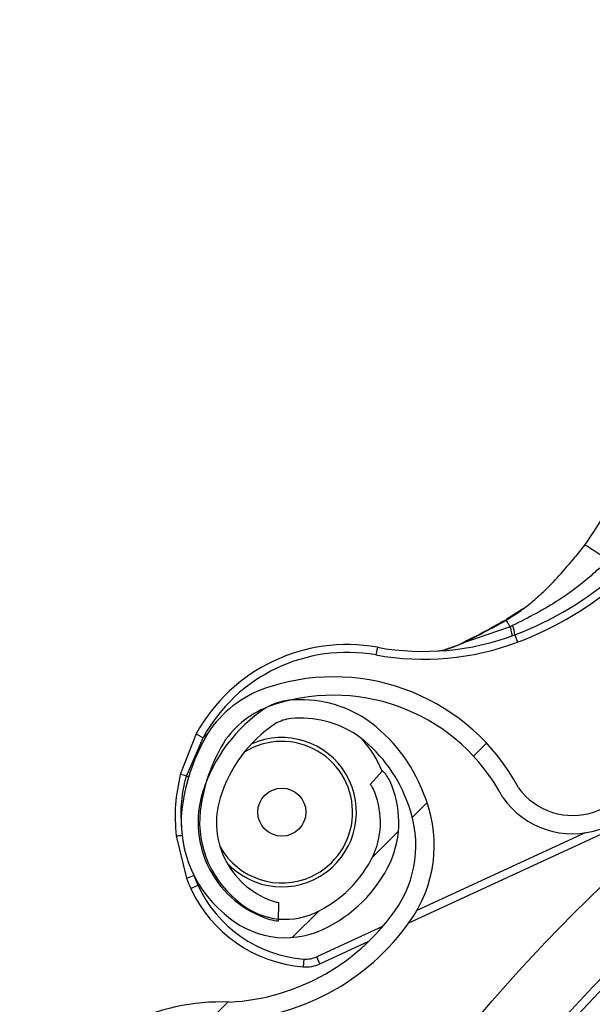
# Model space of a CAD drawing. Header units: inches. Extents: x 170 to 284, y 215 to 248.
# Tile 163 of 202: x 186.2253 to 186.3005, y 224.7878 to 224.9172. Entities that reach past the tile are written whole.
import ezdxf

# ---------------------------------------------------------------- set-up
doc = ezdxf.new("R2010")
doc.units = ezdxf.units.IN
doc.header["$LTSCALE"] = 0.25
doc.header["$MEASUREMENT"] = 0
doc.layers.add('ANNOTATIONS', color=1, linetype='Continuous')
doc.layers.add('RH BENCH MOUNT', color=7, linetype='Continuous')
doc.styles.add('ARIAL', font='arial.ttf', dxfattribs={"height": 0.09375})
doc.dimstyles.new('STANDARD$0', dxfattribs={"dimtxt": 0.09375, "dimasz": 0.09375, "dimexe": 0.03125, "dimexo": 0.046875, "dimgap": 0.09, "dimtad": 0, "dimtih": 1, "dimtoh": 1, "dimdec": 4, "dimzin": 0, "dimdsep": 46, "dimtxsty": 'ARIAL', "dimcen": 0.09, "dimadec": 0, "dimazin": 0, "dimtfac": 1, "dimtdec": 4, "dimtofl": 0, "dimtmove": 0, "dimatfit": 1, "dimfxl": 1, "dimtolj": 1, "dimtzin": 0, "dimarcsym": 0})
pattern_1 = [(45, (176.0930244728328, 218.320867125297), (-0.03026527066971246, 0.03026527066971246), [])]

# ---------------------------------------------------------------- blocks, each defined once
blk = doc.blocks.new('*D33')
at = {"layer": 'ANNOTATIONS', "color": 0, "lineweight": -2, "transparency": 16777216}
for p, q in [((185.2961756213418, 225.2059318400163), (185.2961756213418, 225.2996818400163)), ((185.9259028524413, 225.1121818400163), (185.2649256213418, 225.1121818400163)), ((186.4571933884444, 225.0595125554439), (185.2649256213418, 225.0595125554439)), ((185.2961756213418, 224.9657625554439), (185.2961756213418, 224.8720125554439)), ((185.2961756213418, 224.8720125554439), (185.2024256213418, 224.8720125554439))]:
    blk.add_line(p, q, dxfattribs=at)
at = {"layer": 'ANNOTATIONS', "color": 0, "transparency": 16777216}
for points in [[(185.2805506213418, 225.2059318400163), (185.3118006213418, 225.2059318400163), (185.2961756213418, 225.1121818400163)], [(185.2805506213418, 224.9657625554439), (185.3118006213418, 224.9657625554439), (185.2961756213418, 225.0595125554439)]]:
    blk.add_solid(points, dxfattribs=at)
at = {"layer": 'defpoints', "color": 0, "transparency": 16777216}
for p in [(185.9727778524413, 225.1121818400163), (185.2961756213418, 225.0595125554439), (186.5040683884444, 225.0595125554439)]:
    blk.add_point(p, dxfattribs=at)
at = {"layer": 'ANNOTATIONS', "color": 0, "transparency": 16777216, "insert": (184.9485229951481, 224.8720125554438), "char_height": 0.09375, "attachment_point": 5, "style": 'ARIAL'}
blk.add_mtext('\\A1;2 5/8"', dxfattribs=at)
blk = doc.blocks.new('*D44')
at = {"layer": 'ANNOTATIONS', "color": 0, "lineweight": -2, "transparency": 16777216}
for p, q in [((185.9644948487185, 225.4792255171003), (185.9644948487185, 226.2131025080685)), ((187.3643717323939, 224.3791894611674), (187.3643717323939, 226.2131025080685)), ((186.0582448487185, 226.1818525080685), (186.3541591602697, 226.1818525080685)), ((187.2706217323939, 226.1818525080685), (186.9747074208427, 226.1818525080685))]:
    blk.add_line(p, q, dxfattribs=at)
at = {"layer": 'ANNOTATIONS', "color": 0, "transparency": 16777216}
for points in [[(186.0582448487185, 226.1974775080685), (186.0582448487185, 226.1662275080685), (185.9644948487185, 226.1818525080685)], [(187.2706217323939, 226.1974775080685), (187.2706217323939, 226.1662275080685), (187.3643717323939, 226.1818525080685)]]:
    blk.add_solid(points, dxfattribs=at)
at = {"layer": 'defpoints', "color": 0, "transparency": 16777216}
for p in [(187.3643717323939, 226.1818525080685), (185.9644948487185, 225.4323505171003), (187.3643717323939, 224.3323144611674)]:
    blk.add_point(p, dxfattribs=at)
at = {"layer": 'ANNOTATIONS', "color": 0, "transparency": 16777216, "insert": (186.6644332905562, 226.1818525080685), "char_height": 0.09375, "attachment_point": 5, "style": 'ARIAL'}
blk.add_mtext('\\A1;DIM "A"', dxfattribs=at)

msp = doc.modelspace()

# ---------------------------------------------------------------- hatches: boundary and pattern name
at = {"layer": 'RH BENCH MOUNT'}
h = msp.add_hatch(dxfattribs=at)
h.set_pattern_fill('ANSI31', color=256, scale=0.34241245, angle=2.8e-322, style=0)
h.set_pattern_definition([(45, (176.1263761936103, 218.320867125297), (-0.03026527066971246, 0.03026527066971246), [])])
edge = h.paths.add_edge_path(flags=0)
edge.add_arc((186.41301658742, 224.2130895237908), 0.021400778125, 89.9999999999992, 390.52248781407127, ccw=False)
edge.add_line((186.41301658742, 224.2344903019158), (186.485779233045, 224.2344903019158))
edge.add_arc((186.485779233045, 224.6453852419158), 0.4108949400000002, 270, 450.0000000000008)
edge.add_line((186.485779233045, 225.0562801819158), (186.00212164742, 225.0562801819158))
edge.add_arc((186.00212164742, 225.0605603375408), 0.004280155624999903, 180.0000000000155, 269.9999999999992, ccw=False)
edge.add_line((185.997841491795, 225.0605603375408), (185.997841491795, 225.1033618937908))
edge.add_arc((186.00212164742, 225.1033618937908), 0.004280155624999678, 360, 540, ccw=False)
edge.add_line((186.006401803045, 225.1033618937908), (186.006401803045, 225.0605603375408))
edge.add_line((186.006401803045, 225.0605603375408), (186.003169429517, 225.0605603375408))
edge.add_line((186.003169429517, 225.0605603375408), (186.003169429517, 225.1033618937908))
edge.add_arc((186.00212164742, 225.1033618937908), 0.001047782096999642, 360, 540.0000000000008)
edge.add_line((186.001073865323, 225.1033618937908), (186.001073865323, 225.0605603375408))
edge.add_arc((186.00212164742, 225.0605603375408), 0.001047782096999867, 180, 270)
edge.add_line((186.00212164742, 225.0595125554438), (186.485779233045, 225.0595125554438))
edge.add_arc((186.485779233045, 224.6453852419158), 0.4141273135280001, 269.9999999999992, 450, ccw=False)
edge.add_line((186.485779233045, 224.2312579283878), (186.41301658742, 224.2312579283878))
edge.add_arc((186.41301658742, 224.2130895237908), 0.018168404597, 450.0000000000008, 750.5224878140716)
edge.add_arc((186.4277648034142, 224.221784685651), 0.001047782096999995, 390.5224878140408, 495.0000000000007)
edge.add_line((186.4270239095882, 224.222525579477), (186.4183287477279, 224.2138304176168))
edge.add_line((186.4183287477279, 224.2138304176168), (186.4160431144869, 224.2161160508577))
edge.add_line((186.4160431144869, 224.2161160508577), (186.4247382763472, 224.224811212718))
edge.add_arc((186.4277648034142, 224.221784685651), 0.004280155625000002, 390.522487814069, 495.0000000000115, ccw=False)
h = msp.add_hatch(dxfattribs=at)
h.set_pattern_fill('ANSI31', color=256, scale=0.34241245, style=0)
h.set_pattern_definition(pattern_1)
edge = h.paths.add_edge_path(flags=0)
edge.add_line((186.4524275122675, 225.0520000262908), (186.1100150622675, 225.0520000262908))
edge.add_line((186.1100150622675, 225.0520000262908), (186.1100150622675, 225.0562801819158))
edge.add_line((186.1100150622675, 225.0562801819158), (186.4524275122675, 225.0562801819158))
edge.add_arc((186.4524275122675, 224.6453852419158), 0.4108949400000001, 269.9999999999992, 450, ccw=False)
edge.add_line((186.4524275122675, 224.2344903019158), (186.3796648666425, 224.2344903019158))
edge.add_line((186.3796648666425, 224.2344903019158), (186.3796648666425, 224.2387704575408))
edge.add_line((186.3796648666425, 224.2387704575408), (186.4524275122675, 224.2387704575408))
edge.add_arc((186.4524275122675, 224.6453852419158), 0.406614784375, 270, 450.0000000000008)
h = msp.add_hatch(dxfattribs=at)
h.set_pattern_fill('ANSI31', color=256, scale=0.34241245, angle=2.8e-322, style=0)
h.set_pattern_definition(pattern_1)
edge = h.paths.add_edge_path(flags=0)
edge.add_line((185.9816103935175, 225.0520000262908), (186.2812538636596, 225.0520000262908))
edge.add_line((186.2812538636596, 225.0520000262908), (186.2812538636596, 225.0434397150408))
edge.add_line((186.2812538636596, 225.0434397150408), (185.9816103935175, 225.0434397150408))
edge.add_arc((185.9816103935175, 225.0348794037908), 0.00856031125, 450.0000000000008, 540.0000000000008)
edge.add_line((185.9730500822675, 225.0348794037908), (185.9730500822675, 224.8807938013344))
edge.add_line((185.9730500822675, 224.8807938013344), (185.9644897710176, 224.8807938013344))
edge.add_line((185.9644897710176, 224.8807938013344), (185.9644897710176, 225.0348794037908))
edge.add_arc((185.9816103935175, 225.0348794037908), 0.0171206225, 450, 540, ccw=False)
h = msp.add_hatch(dxfattribs=at)
h.set_pattern_fill('ANSI31', color=256, scale=0.34241245, angle=2.8e-322, style=0)
h.set_pattern_definition(pattern_1)
edge = h.paths.add_edge_path(flags=0)
edge.add_arc((186.2701549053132, 224.8154380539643), 0.001712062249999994, 384.7692737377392, 406.9796940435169)
edge.add_line((186.2713229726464, 224.816689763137), (186.2729699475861, 224.8184546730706))
edge.add_arc((186.2701549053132, 224.8154380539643), 0.004126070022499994, 384.76927373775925, 406.97969404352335, ccw=False)
edge.add_arc((186.2620712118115, 224.8117081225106), 0.01302879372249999, 336.2454411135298, 384.7692737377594, ccw=False)
edge.add_arc((186.2574319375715, 224.8142436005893), 0.01830194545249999, 294.76927373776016, 334.8306467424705, ccw=False)
edge.add_arc((186.2601720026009, 224.8083051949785), 0.01176186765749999, 226.9101314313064, 294.76927373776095, ccw=False)
edge.add_arc((186.2621644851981, 224.8117511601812), 0.01566536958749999, 170.0263417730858, 230.2000735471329, ccw=False)
edge.add_arc((186.2717280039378, 224.8103941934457), 0.02532140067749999, 507.6235219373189, 530.7502070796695, ccw=False)
edge.add_arc((186.262530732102, 224.8151255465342), 0.01504902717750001, 466.9249921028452, 504.08392337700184, ccw=False)
edge.add_arc((186.2665257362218, 224.8032799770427), 0.02754708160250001, 388.07777688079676, 467.701847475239, ccw=False)
edge.add_arc((186.2979329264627, 224.8213542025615), 0.008748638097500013, 215.7278926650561, 362.7107059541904)
edge.add_arc((186.3628704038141, 224.8294453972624), 0.05672062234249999, 114.33990946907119, 187.7791734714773, ccw=False)
edge.add_arc((186.4302940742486, 224.6861819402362), 0.2150521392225, 458.19530130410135, 474.9753273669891, ccw=False)
edge.add_arc((186.4027459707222, 224.8703575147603), 0.02884824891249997, 399.92811720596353, 456.1830305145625, ccw=False)
edge.add_arc((186.4450151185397, 224.9089426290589), 0.0284373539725, 224.8898676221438, 278.4883413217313)
edge.add_arc((186.4466017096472, 224.895533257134), 0.01494630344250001, 280.0607145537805, 335.3164658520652)
edge.add_arc((186.4435192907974, 224.8978820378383), 0.0187470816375, 332.7271482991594, 366.2088897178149)
edge.add_arc((186.448835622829, 224.897883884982), 0.0134739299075, 368.6468311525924, 407.0429194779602)
edge.add_arc((186.4541333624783, 224.9031566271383), 0.006011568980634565, 409.7518063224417, 430.4868473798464)
edge.add_arc((186.4516449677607, 224.8912232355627), 0.01816498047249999, 435.6685338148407, 474.7692737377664)
edge.add_arc((186.4486179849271, 224.8977834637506), 0.01094007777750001, 474.7692737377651, 564.7692737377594)
edge.add_arc((186.4403788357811, 224.8939818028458), 0.001866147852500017, 204.7692737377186, 220.4115201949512)
edge.add_line((186.4389579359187, 224.8927720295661), (186.4371198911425, 224.8912070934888))
edge.add_arc((186.4403788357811, 224.8939818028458), 0.004280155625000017, 204.769273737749, 220.4115201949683, ccw=False)
edge.add_arc((186.4486179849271, 224.8977834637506), 0.01335408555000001, 114.76927373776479, 204.7692737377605, ccw=False)
edge.add_arc((186.4516449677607, 224.8912232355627), 0.020578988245, 435.38063204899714, 474.7692737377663, ccw=False)
edge.add_arc((186.4541333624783, 224.9031566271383), 0.008425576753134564, 409.34694092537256, 431.2689846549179, ccw=False)
edge.add_arc((186.448835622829, 224.897883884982), 0.01588793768, 368.45957599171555, 407.2398544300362, ccw=False)
edge.add_arc((186.4435192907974, 224.8978820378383), 0.02116108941, 332.8738045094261, 366.34644547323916, ccw=False)
edge.add_arc((186.4466017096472, 224.895533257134), 0.01736031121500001, 279.9495218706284, 335.13512706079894, ccw=False)
edge.add_arc((186.4450151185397, 224.9089426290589), 0.030851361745, 224.687431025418, 278.5488113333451, ccw=False)
edge.add_arc((186.4027459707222, 224.8703575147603), 0.02643424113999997, 399.7109832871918, 456.0928868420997)
edge.add_arc((186.4302940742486, 224.6861819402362), 0.21263813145, 458.2069421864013, 474.9789632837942)
edge.add_arc((186.3628704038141, 224.8294453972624), 0.05430661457, 474.3259003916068, 547.8838086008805)
edge.add_arc((186.2979329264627, 224.8213542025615), 0.01116264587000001, 214.8303126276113, 363.29836093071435, ccw=False)
edge.add_arc((186.2665257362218, 224.8032799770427), 0.02513307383, 387.7406739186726, 467.7399315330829)
edge.add_arc((186.262530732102, 224.8151255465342), 0.01263501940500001, 466.8523210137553, 503.7519705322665)
edge.add_arc((186.2717280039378, 224.8103941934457), 0.022907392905, 507.8135800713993, 530.7889889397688)
edge.add_arc((186.2621644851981, 224.8117511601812), 0.01325136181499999, 529.9615141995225, 590.5045235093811)
edge.add_arc((186.2601720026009, 224.8083051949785), 0.009347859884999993, 226.49179786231, 294.7692737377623)
edge.add_arc((186.2574319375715, 224.8142436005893), 0.01588793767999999, 294.7692737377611, 334.7214526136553)
edge.add_arc((186.2620712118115, 224.8117081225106), 0.01061478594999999, 336.4037750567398, 384.7692737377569)
h = msp.add_hatch(dxfattribs=at)
h.set_pattern_fill('ANSI32', color=256, scale=0.34241245, angle=2.8e-322, style=0)
h.set_pattern_definition([(45, (176.0930244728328, 218.320867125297), (-0.09079581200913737, 0.09079581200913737), []), (45, (176.1535550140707, 218.320867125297), (-0.09079581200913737, 0.09079581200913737), [])])
edge = h.paths.add_edge_path(flags=0)
edge.add_arc((186.4524275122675, 224.6453852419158), 0.2182879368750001, 180, 540, ccw=False)
edge = h.paths.add_edge_path(flags=0)
edge.add_arc((186.4524275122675, 224.6453852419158), 0.2097276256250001, 180, 540, ccw=False)
h = msp.add_hatch(dxfattribs=at)
h.set_pattern_fill('ANSI31', color=256, scale=0.34241245, angle=2.8e-322, style=0)
h.set_pattern_definition(pattern_1)
edge = h.paths.add_edge_path(flags=0)
edge.add_arc((186.2041794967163, 224.6238827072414), 0.001712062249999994, 432.8696093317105, 455.0800296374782)
edge.add_line((186.20402789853, 224.6255880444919), (186.2038141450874, 224.627992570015))
edge.add_arc((186.2041794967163, 224.6238827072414), 0.004126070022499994, 432.8696093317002, 455.08002963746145, ccw=False)
edge.add_arc((186.2015572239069, 224.6153749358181), 0.01302879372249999, 384.3457767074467, 432.8696093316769, ccw=False)
edge.add_arc((186.196571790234, 224.6136151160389), 0.01830194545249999, 342.8696093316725, 382.9309823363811, ccw=False)
edge.add_arc((186.2028217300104, 224.6116887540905), 0.01176186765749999, 275.0104670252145, 342.86960933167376, ccw=False)
edge.add_arc((186.2015874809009, 224.6154731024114), 0.01566536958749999, 218.1266773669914, 278.30040914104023, ccw=False)
edge.add_arc((186.2089842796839, 224.6216851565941), 0.02532140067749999, 195.7238575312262, 218.8505426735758, ccw=False)
edge.add_arc((186.1993204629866, 224.6179992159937), 0.01504902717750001, 155.0253276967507, 192.1842589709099, ccw=False)
edge.add_arc((186.2108052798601, 224.6130619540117), 0.02754708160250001, 436.1781124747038, 515.802183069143, ccw=False)
edge.add_arc((186.2183269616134, 224.6485092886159), 0.008748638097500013, 263.8282282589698, 410.8110415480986)
edge.add_arc((186.2556716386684, 224.7022467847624), 0.05672062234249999, 162.4402450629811, 235.8795090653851, ccw=False)
edge.add_arc((186.4073322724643, 224.6567558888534), 0.2150521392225, 506.2956368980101, 523.0756629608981, ccw=False)
edge.add_arc((186.2518501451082, 224.7592490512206), 0.02884824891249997, 448.028452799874, 504.2833661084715, ccw=False)
edge.add_arc((186.2513591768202, 224.8164788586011), 0.0284373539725, 272.9902032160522, 326.5886769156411)
edge.add_arc((186.262399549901, 224.8087046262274), 0.01494630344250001, 328.1610501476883, 383.4168014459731)
edge.add_arc((186.2585927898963, 224.8079789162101), 0.0187470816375, 380.8274838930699, 414.3092253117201)
edge.add_arc((186.262141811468, 224.811937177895), 0.0134739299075, 416.7471667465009, 455.1432550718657)
edge.add_arc((186.2617552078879, 224.8194016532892), 0.006011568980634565, 457.8521419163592, 478.5871829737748)
edge.add_arc((186.2689755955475, 224.8095800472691), 0.01816498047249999, 483.768869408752, 522.869609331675)
edge.add_arc((186.2620712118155, 224.8117081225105), 0.01094007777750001, 522.8696093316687, 612.8696093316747)
edge.add_arc((186.2593985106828, 224.8030367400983), 0.001866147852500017, 252.8696093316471, 268.5118557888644)
edge.add_line((186.2593500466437, 224.8011712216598), (186.2592873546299, 224.7987580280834))
edge.add_arc((186.2593985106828, 224.8030367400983), 0.004280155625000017, 252.8696093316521, 268.51185578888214, ccw=False)
edge.add_arc((186.2620712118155, 224.8117081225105), 0.01335408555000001, 162.8696093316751, 252.86960933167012, ccw=False)
edge.add_arc((186.2689755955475, 224.8095800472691), 0.020578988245, 483.4809676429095, 522.8696093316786, ccw=False)
edge.add_arc((186.2617552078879, 224.8194016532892), 0.008425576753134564, 457.44727651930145, 479.3693202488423, ccw=False)
edge.add_arc((186.262141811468, 224.811937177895), 0.01588793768, 416.55991158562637, 455.3401900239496, ccw=False)
edge.add_arc((186.2585927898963, 224.8079789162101), 0.02116108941, 380.97414010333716, 414.44678106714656, ccw=False)
edge.add_arc((186.262399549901, 224.8087046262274), 0.01736031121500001, 328.0498574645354, 383.2354626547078, ccw=False)
edge.add_arc((186.2513591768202, 224.8164788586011), 0.030851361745, 272.78776661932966, 326.6491469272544, ccw=False)
edge.add_arc((186.2518501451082, 224.7592490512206), 0.02643424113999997, 447.8113188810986, 504.1932224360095)
edge.add_arc((186.4073322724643, 224.6567558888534), 0.21263813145, 506.3072777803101, 523.0792988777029)
edge.add_arc((186.2556716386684, 224.7022467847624), 0.05430661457, 522.426235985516, 595.9841441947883)
edge.add_arc((186.2183269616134, 224.6485092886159), 0.01116264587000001, 262.93064822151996, 411.39869652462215, ccw=False)
edge.add_arc((186.2108052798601, 224.6130619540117), 0.02513307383, 435.8410095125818, 515.8402671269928)
edge.add_arc((186.1993204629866, 224.6179992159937), 0.01263501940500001, 514.9526566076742, 551.8523061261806)
edge.add_arc((186.2089842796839, 224.6216851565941), 0.022907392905, 195.9139156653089, 218.8893245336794)
edge.add_arc((186.2015874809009, 224.6154731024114), 0.01325136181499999, 218.0618497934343, 278.6048591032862)
edge.add_arc((186.2028217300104, 224.6116887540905), 0.009347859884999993, 274.5921334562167, 342.8696093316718)
edge.add_arc((186.196571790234, 224.6136151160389), 0.01588793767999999, 342.8696093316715, 382.8217882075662)
edge.add_arc((186.2015572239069, 224.6153749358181), 0.01061478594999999, 384.5041106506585, 432.869609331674)

# ---------------------------------------------------------------- linework, layer by layer
for p, q in [((186.2995096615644, 224.8481295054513), (186.2983266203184, 224.846624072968)), ((186.2913623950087, 224.8397140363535), (186.2891734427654, 224.8383022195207)), ((186.2890527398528, 224.8382002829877), (186.2891987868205, 224.8382830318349)), ((186.289741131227, 224.8374153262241), (186.2836266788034, 224.8353099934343)), ((186.2903430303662, 224.8363475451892), (186.2907034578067, 224.8353856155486)), ((186.2722795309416, 224.8347092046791), (186.2720980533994, 224.8336981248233)), ((186.2484653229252, 224.8233201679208), (186.246368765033, 224.8179713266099)), ((186.2471837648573, 224.8177897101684), (186.2493663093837, 224.822826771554)), ((186.2484653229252, 224.8233201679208), (186.2493663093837, 224.822826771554)), ((186.2500818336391, 224.823532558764), (186.2493663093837, 224.822826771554)), ((186.2729699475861, 224.8184546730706), (186.2713229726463, 224.816689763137)), ((186.2471837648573, 224.8177897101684), (186.2474770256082, 224.8176786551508)), ((186.276429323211, 224.79849847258), (186.3186300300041, 224.8179704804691)), ((186.2458294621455, 224.8099390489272), (186.2471921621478, 224.8043579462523)), ((186.2995860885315, 224.8103146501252), (186.2774877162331, 224.8001181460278)), ((186.2471921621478, 224.8043579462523), (186.2481510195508, 224.8047264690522)), ((186.2477668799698, 224.8029971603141), (186.2486996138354, 224.8034275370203)), ((186.2592873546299, 224.7987580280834), (186.2593500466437, 224.8011712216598)), ((186.2730243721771, 224.7980586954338), (186.2643065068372, 224.7940361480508)), ((186.2647368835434, 224.7931034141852), (186.2711586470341, 224.796066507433)), ((186.2647368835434, 224.7931034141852), (186.2643065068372, 224.7940361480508)), ((186.2625995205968, 224.7937319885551), (186.2625178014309, 224.7927080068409))]:
    msp.add_line(p, q, dxfattribs=at)
at = {"layer": 'RH BENCH MOUNT', "flags": 128}
msp.add_lwpolyline([(186.2835502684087, 224.8353116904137), (186.2835455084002, 224.8353400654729), (186.2835451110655, 224.8353608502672), (186.2835490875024, 224.8353734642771), (186.2835573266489, 224.8353775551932), (186.2835695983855, 224.835373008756), (186.2835855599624, 224.8353599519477), (186.2836047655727, 224.8353387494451), (186.2836266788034, 224.8353099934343)], dxfattribs=at)
at = {"layer": 'RH BENCH MOUNT'}
for centre, radius in [((186.4524275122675, 224.6453852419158), 0.218287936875), ((186.4524275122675, 224.6453852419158), 0.2097276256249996), ((186.4524275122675, 224.6453852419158), 0.20865758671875), ((186.2597254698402, 224.8130402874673), 0.003155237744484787)]:
    msp.add_circle(centre, radius, dxfattribs=at)
for centre, radius, start, end in [((186.2752050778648, 224.8767485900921), 0.04314396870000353, 290.5405774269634, 311.7177412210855), ((186.2752050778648, 224.8767485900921), 0.04417120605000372, 290.5405774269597, 311.7177412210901), ((186.2890547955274, 224.8382420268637), 3.319259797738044e-05, 179.0582057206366, 217.056681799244), ((186.2888953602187, 224.8381170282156), 0.0001780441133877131, 27.87910932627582, 44.84003761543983), ((186.2868481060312, 224.8361433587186), 0.003500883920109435, 3.343631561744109, 23.81189176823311), ((186.2783287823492, 224.8684118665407), 0.03526848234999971, 259.8243974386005, 290.5405774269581), ((186.2783287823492, 224.8684118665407), 0.03424124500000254, 259.8243974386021, 290.5405774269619), ((186.2682870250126, 224.8124654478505), 0.02259922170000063, 79.82439743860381, 151.2940953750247), ((186.2682870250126, 224.8124654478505), 0.02157198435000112, 79.82439743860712, 151.2940953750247), ((186.2665257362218, 224.8032799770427), 0.02754708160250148, 28.07777688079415, 107.7018474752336), ((186.262530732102, 224.8151255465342), 0.01504902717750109, 106.9249921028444, 144.0839233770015), ((186.2617552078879, 224.8194016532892), 0.008425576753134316, 97.44727651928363, 119.3693202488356), ((186.2665257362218, 224.8032799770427), 0.02513307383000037, 27.74067391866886, 107.7399315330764), ((186.262141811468, 224.811937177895), 0.01588793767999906, 56.55991158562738, 95.34019002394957), ((186.2689755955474, 224.8095800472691), 0.02057898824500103, 123.4809676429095, 162.8696093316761), ((186.262530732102, 224.8151255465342), 0.01263501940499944, 106.8523210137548, 143.7519705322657), ((186.2617552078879, 224.8194016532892), 0.006011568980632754, 97.85214191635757, 118.587182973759), ((186.262141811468, 224.811937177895), 0.01347392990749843, 56.74716674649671, 95.14325507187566), ((186.2585927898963, 224.8079789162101), 0.02116108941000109, 20.97414010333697, 54.44678106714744), ((186.2717280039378, 224.8103941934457), 0.02532140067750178, 147.6235219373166, 170.7502070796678), ((186.2689755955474, 224.8095800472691), 0.01816498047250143, 123.7688694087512, 162.869609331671), ((186.2717280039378, 224.8103941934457), 0.02290739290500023, 147.8135800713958, 170.7889889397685), ((186.2597254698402, 224.8130402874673), 0.009810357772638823, 222.6247152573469, 114.1420687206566), ((186.2597254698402, 224.8130402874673), 0.009303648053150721, 294.7692737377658, 122.0301144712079), ((186.2585927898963, 224.8079789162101), 0.01874708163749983, 20.8274838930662, 54.30922531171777), ((186.2597254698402, 224.8130402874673), 0.01425087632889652, 22.12817028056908, 42.63855287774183), ((186.2979329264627, 224.8213542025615), 0.01116264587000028, 214.8303126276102, 3.298360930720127), ((186.2979329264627, 224.8213542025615), 0.008748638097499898, 215.7278926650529, 2.710705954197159), ((186.2701549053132, 224.8154380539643), 0.004126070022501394, 24.76927373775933, 46.97969404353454), ((186.2448813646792, 224.809377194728), 0.008721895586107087, 74.69368658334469, 80.18099419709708), ((186.2620712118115, 224.8117081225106), 0.01302879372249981, 336.2454411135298, 24.76927373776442), ((186.2701549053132, 224.8154380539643), 0.001712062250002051, 24.76927373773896, 46.97969404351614), ((186.2620712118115, 224.8117081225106), 0.01061478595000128, 336.4037750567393, 24.76927373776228), ((186.2620712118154, 224.8117081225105), 0.01335408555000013, 162.8696093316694, 252.8696093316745), ((186.2620712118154, 224.8117081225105), 0.01094007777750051, 162.8696093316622, 252.8696093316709), ((186.262399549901, 224.8087046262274), 0.01494630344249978, 328.1610501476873, 23.41680144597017), ((186.262399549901, 224.8087046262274), 0.01736031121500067, 328.0498574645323, 23.23546265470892), ((186.2621644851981, 224.8117511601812), 0.01566536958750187, 170.0263417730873, 230.2000735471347), ((186.2621644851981, 224.8117511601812), 0.01325136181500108, 169.9615141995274, 230.5045235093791), ((186.2455042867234, 224.8186548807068), 0.00872189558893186, 272.1366339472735, 277.6239415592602), ((186.2597254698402, 224.8130402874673), 0.009303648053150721, 209.4104924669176, 294.7692737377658), ((186.2574319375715, 224.8142436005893), 0.0158879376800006, 294.7692737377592, 334.7214526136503), ((186.2574319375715, 224.8142436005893), 0.0183019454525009, 294.7692737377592, 334.8306467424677), ((186.2682870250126, 224.8124654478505), 0.02259922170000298, 201.0235327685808, 204.7692737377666), ((186.2682870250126, 224.8124654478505), 0.02157198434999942, 201.0235327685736, 204.7692737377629), ((186.2639342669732, 224.8104570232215), 0.01780544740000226, 204.7692737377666, 265.4371635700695), ((186.2639342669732, 224.8104570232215), 0.01677821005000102, 204.7692737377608, 265.4371635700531), ((186.2513591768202, 224.8164788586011), 0.02843735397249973, 272.9902032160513, 326.5886769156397), ((186.2601720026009, 224.8083051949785), 0.009347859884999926, 226.4917978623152, 294.769273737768), ((186.2593985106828, 224.8030367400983), 0.001866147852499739, 252.8696093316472, 268.5118557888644), ((186.2601720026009, 224.8083051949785), 0.01176186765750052, 226.9101314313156, 294.7692737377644), ((186.2513591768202, 224.8164788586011), 0.03085136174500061, 272.7877666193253, 326.6491469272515), ((186.2593985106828, 224.8030367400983), 0.004280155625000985, 252.8696093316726, 268.5118557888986), ((186.2628719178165, 224.797145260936), 0.003424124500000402, 265.4371635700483, 294.7692737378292), ((186.2628719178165, 224.797145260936), 0.004451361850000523, 265.4371635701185, 294.7692737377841), ((186.2518501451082, 224.7592490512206), 0.02884824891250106, 88.02845279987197, 144.2833661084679)]:
    msp.add_arc(centre, radius, start, end, dxfattribs=at)
for points, knots in [([(186.304615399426, 224.8580130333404), (186.3039736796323, 224.8562846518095), (186.3026731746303, 224.852781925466), (186.300573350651, 224.8496938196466), (186.2995096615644, 224.8481295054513)], [0, 0, 0, 0, 0.4934389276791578, 0.9999999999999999, 0.9999999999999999, 0.9999999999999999, 0.9999999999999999]), ([(186.302377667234, 224.8462697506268), (186.3020056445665, 224.846536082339), (186.3012398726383, 224.8470842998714), (186.300310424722, 224.8477091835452), (186.2996649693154, 224.8481055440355), (186.2995604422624, 224.84812167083), (186.2995096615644, 224.8481295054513)], [0, 0, 0, 0, 0.2429069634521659, 0.4999999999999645, 0.7570930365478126, 1, 1, 1, 1]), ([(186.2891987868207, 224.8382830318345), (186.2897953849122, 224.8386478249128), (186.2909747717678, 224.8393689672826), (186.2926209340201, 224.8406515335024), (186.2943713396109, 224.8422132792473), (186.2963115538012, 224.8442233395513), (186.2976162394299, 224.8457773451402), (186.2983268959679, 224.8466238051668)], [0, 0, 0, 0, 0.1627420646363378, 0.3217171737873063, 0.4905672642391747, 0.7225142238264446, 1, 1, 1, 1]), ([(186.3014938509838, 224.8451420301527), (186.3014938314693, 224.845142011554), (186.3010774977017, 224.8447452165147), (186.2993994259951, 224.8432291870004), (186.2957198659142, 224.8404443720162), (186.2921327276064, 224.8386171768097), (186.2900509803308, 224.8375567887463)], [0, 0, 0, 0, 5.869764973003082e-06, 0.1252288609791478, 0.4923383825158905, 1, 1, 1, 1]), ([(186.2890283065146, 224.8382220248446), (186.2883984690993, 224.8378657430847), (186.2865885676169, 224.8368419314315), (186.2847494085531, 224.8359156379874), (186.2835502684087, 224.8353116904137)], [0, 0, 0, 0, 0.3479954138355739, 1, 1, 1, 1]), ([(186.2836266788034, 224.8353099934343), (186.2848119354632, 224.8359156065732), (186.2866269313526, 224.8368429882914), (186.2884278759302, 224.8378506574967), (186.2890527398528, 224.8382002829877)], [0, 0, 0, 0, 0.653035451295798, 1, 1, 1, 1]), ([(186.2891734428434, 224.8383022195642), (186.2891704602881, 224.8383094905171), (186.2891644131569, 224.8383242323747), (186.289167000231, 224.8383263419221), (186.2891776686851, 224.8383141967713), (186.2891918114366, 224.8382933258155), (186.2891987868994, 224.8382830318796)], [0, 0, 0, 0, 0.2466091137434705, 0.5000000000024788, 0.7533908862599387, 0.9999999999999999, 0.9999999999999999, 0.9999999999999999, 0.9999999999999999]), ([(186.289741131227, 224.8374153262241), (186.289712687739, 224.8374622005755), (186.2895812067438, 224.8376788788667), (186.2893878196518, 224.8379912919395), (186.2892558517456, 224.8381949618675), (186.2891987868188, 224.8382830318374)], [0, 0, 0, 0, 0.1354579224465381, 0.6261588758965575, 0.9999999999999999, 0.9999999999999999, 0.9999999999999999, 0.9999999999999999]), ([(186.2900509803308, 224.8375567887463), (186.2899478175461, 224.8375094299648), (186.2898446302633, 224.837462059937), (186.2897411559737, 224.8374153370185), (186.2897411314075, 224.8374153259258)], [0, 0, 0, 0, 0.9997625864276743, 1, 1, 1, 1]), ([(186.280061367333, 224.8342144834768), (186.2802980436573, 224.8342447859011), (186.2811701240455, 224.8343564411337), (186.2824399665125, 224.8347965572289), (186.2833756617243, 224.8352013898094), (186.2836266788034, 224.8353099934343)], [0, 0, 0, 0, 0.2141804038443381, 0.7891897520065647, 0.9999999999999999, 0.9999999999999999, 0.9999999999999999, 0.9999999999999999]), ([(186.2835502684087, 224.8353116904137), (186.2832973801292, 224.835189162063), (186.282518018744, 224.8348115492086), (186.2817289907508, 224.8345799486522), (186.2811959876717, 224.8344234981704)], [0, 0, 0, 0, 0.3244814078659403, 1, 1, 1, 1]), ([(186.246368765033, 224.8179713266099), (186.2461020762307, 224.816666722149), (186.245559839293, 224.8140141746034), (186.2457386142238, 224.8113121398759), (186.2458294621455, 224.8099390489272)], [0, 0, 0, 0, 0.4918307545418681, 1, 1, 1, 1]), ([(186.2466614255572, 224.8100100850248), (186.2465688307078, 224.8110780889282), (186.2463809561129, 224.813245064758), (186.2466974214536, 224.8158635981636), (186.2470753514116, 224.8173603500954), (186.2471837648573, 224.8177897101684)], [0, 0, 0, 0, 0.4093476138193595, 0.8305647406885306, 1, 1, 1, 1])]:
    msp.add_open_spline(points, degree=3, knots=knots, dxfattribs=at)
msp.add_open_spline([(186.2900007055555, 224.8362213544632), (186.2900104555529, 224.8362417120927), (186.2900299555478, 224.8362824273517), (186.2899860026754, 224.8365361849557), (186.2898940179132, 224.8369077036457), (186.2897920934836, 224.8372461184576), (186.2897411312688, 224.8374153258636)], degree=3, dxfattribs=at)

# ---------------------------------------------------------------- dimensions: what is measured, and where the dimension line sits
at = {"layer": 'ANNOTATIONS'}
dim = msp.add_linear_dim(base=(187.3643717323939, 226.1818525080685), p1=(185.9644948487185, 225.4323505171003), p2=(187.3643717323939, 224.3323144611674), text='DIM "A"', dimstyle='STANDARD$0', dxfattribs=at)
dim.commit()
dim.dimension.update_dxf_attribs({"geometry": '*D44', "text_midpoint": (186.6644332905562, 226.1818525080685)})
dim = msp.add_linear_dim(base=(185.2961756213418, 225.0595125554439), p1=(185.9727778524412, 225.1121818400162), p2=(186.5040683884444, 225.0595125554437), angle=90, text='2 5/8"', dimstyle='STANDARD$0', dxfattribs=at)
dim.commit()
dim.dimension.update_dxf_attribs({"geometry": '*D33', "text_midpoint": (184.9485229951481, 224.8720125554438)})

doc.saveas('drawing.dxf')
